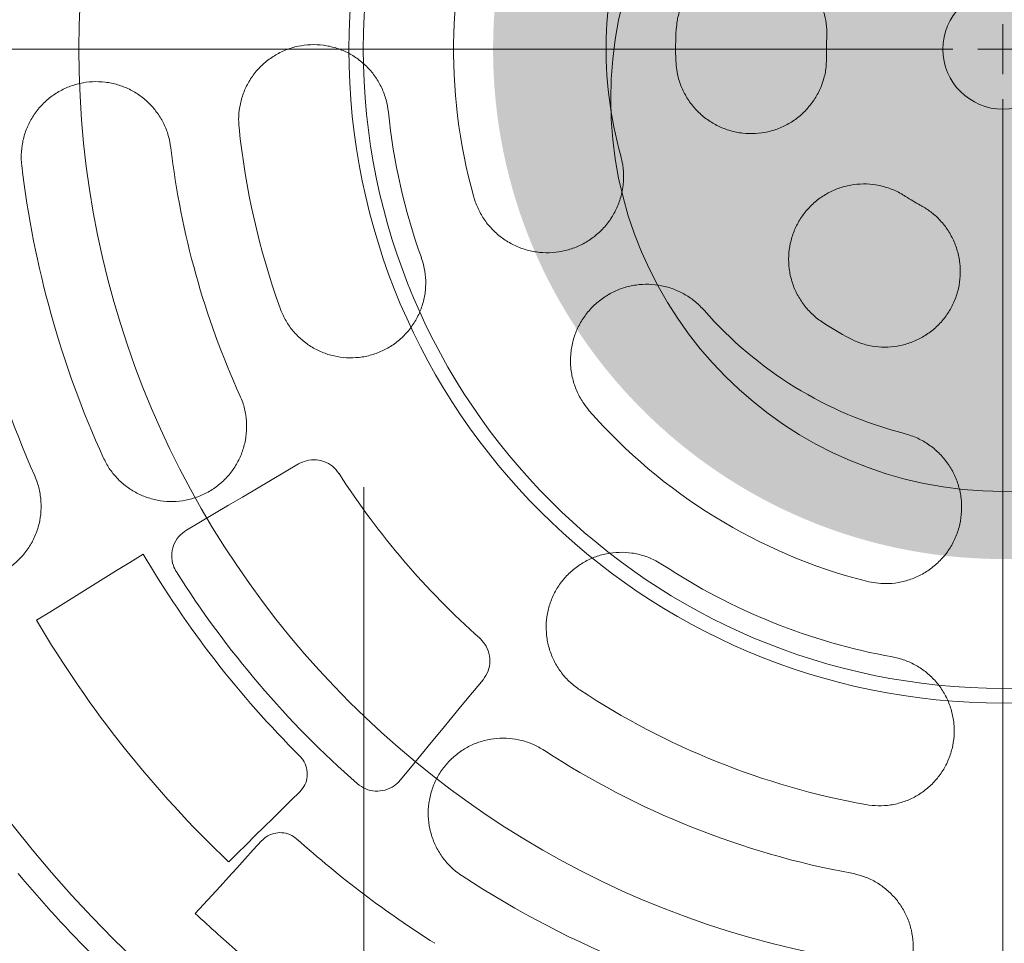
# Model space of a CAD drawing. Header units: centimetres. Extents: x -9388 to 91680, y -1419244 to 50347.
# Tile 156 of 183: x 45040 to 45138, y -689588 to -689496. Entities that reach past the tile are written whole.
import ezdxf
from ezdxf.enums import TextEntityAlignment as Align

# ---------------------------------------------------------------- set-up
doc = ezdxf.new("R2010")
doc.units = ezdxf.units.CM
doc.linetypes.add('CENTER', pattern=[2, 1.25, -0.25, 0.25, -0.25])
doc.linetypes.add('Kropki i Kreski', pattern=[360, 180, -90, 0, -90])
for name, color, linetype, lineweight in [('! wpusty dachowe_Nr_pióra__1', 7, 'Continuous', 13), ('Osie_Nr_pióra__1', 7, 'Continuous', 13), ('Osie_Nr_pióra__4', 7, 'Continuous', 13), ('Q_podkład', 8, 'Continuous', 9)]:
    doc.layers.add(name, color=color, linetype=linetype, lineweight=lineweight)
doc.layers.add('Osie', color=7, linetype='Continuous')
doc.layers.add('Q_kd_pion', color=7, linetype='CENTER', lineweight=35, true_color=0x34cc00)
doc.layers.add('Q_kd_wpusty', color=7, linetype='Continuous', lineweight=15, true_color=0x009901)
doc.styles.add('GENERATED_STYLE_3', font='calibri.ttf')

# ---------------------------------------------------------------- blocks, each defined once
blk = doc.blocks.new('Standardowy znacznik siatki_7')
at = {"layer": 'Osie_Nr_pióra__4', "linetype": 'Kropki i Kreski'}
blk.add_line((1000, 0), (12138.23, 0), dxfattribs=at)
at = {"layer": 'Osie_Nr_pióra__1', "style": 'GENERATED_STYLE_3'}
for tag, p in [('AC_MarkerText_1_0', (-125, 5.718)), ('AC_MarkerText_1_1', (13263.23, 5.718))]:
    blk.add_attdef(tag, text='', height=100, rotation=270, dxfattribs=at).set_placement(p, align=Align.MIDDLE_CENTER)
blk = doc.blocks.new('PAB.02_RZUT DACHU')
at = {"layer": '! wpusty dachowe_Nr_pióra__1', "color": 8, "linetype": 'Continuous'}
for centre, radius in [((45137.867, -709499.063), 92.35), ((45137.867, -709499.063), 63.934), ((45137.867, -709504.114), 39.204)]:
    blk.add_circle(centre, radius, dxfattribs=at)
for start, end in [(90, 270), (270, 90)]:
    blk.add_arc((45137.867, -709499.063), 142.076, start, end, dxfattribs=at)
at = {"layer": 'Osie', "color": 8, "linetype": 'Continuous', "zscale": 1000, "rotation": 89.9999999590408}
blk.add_blockref('Standardowy znacznik siatki_7', (45074.004, -712523.392), dxfattribs=at)
blk = doc.blocks.new('A$C674D9795')
at = {"layer": 'Q_kd_wpusty', "linetype": 'Continuous', "ltscale": 0.01}
for p, q in [((0, -0.25), (0, 0.25)), ((0, -0.25), (0, 0.25)), ((-0.25, 0), (0.25, 0)), ((-0.25, 0), (0.25, 0))]:
    blk.add_line(p, q, dxfattribs=at)
at = {"layer": 'Q_kd_wpusty', "linetype": 'Continuous', "ltscale": 0.5}
for p, q in [((-0.5, 0), (-25, 0)), ((-0.5, 0), (-25, 0)), ((0, -0.5), (0, -25)), ((0, -0.5), (0, -25))]:
    blk.add_line(p, q, dxfattribs=at)
at = {"layer": 'Q_kd_wpusty', "linetype": 'Continuous'}
for p, q in [((-7.1788, -4.2284), (-7.3191, -4.311)), ((-7.1788, -4.2284), (-7.3191, -4.311)), ((-7.0384, -4.1457), (-7.1788, -4.2284)), ((-7.0384, -4.1457), (-7.1788, -4.2284)), ((-7.3191, -4.311), (-7.4594, -4.3936)), ((-7.3191, -4.311), (-7.4594, -4.3936)), ((-7.4594, -4.3936), (-7.5995, -4.4762)), ((-7.4594, -4.3936), (-7.5995, -4.4762)), ((-7.5995, -4.4762), (-7.7396, -4.5587)), ((-7.5995, -4.4762), (-7.7396, -4.5587)), ((-7.7396, -4.5587), (-7.8795, -4.6411)), ((-7.7396, -4.5587), (-7.8795, -4.6411)), ((-7.8795, -4.6411), (-8.0194, -4.7235)), ((-7.8795, -4.6411), (-8.0194, -4.7235)), ((-8.0194, -4.7235), (-8.1592, -4.8059)), ((-8.0194, -4.7235), (-8.1592, -4.8059)), ((-8.7258, -5.129), (-8.5922, -5.0461)), ((-8.7258, -5.129), (-8.5922, -5.0461)), ((-8.9927, -5.2948), (-8.8593, -5.212)), ((-8.9927, -5.2948), (-8.8593, -5.212)), ((-8.8593, -5.212), (-8.7258, -5.129)), ((-8.8593, -5.212), (-8.7258, -5.129)), ((-9.1261, -5.3776), (-8.9927, -5.2948)), ((-9.1261, -5.3776), (-8.9927, -5.2948)), ((-9.2593, -5.4603), (-9.1261, -5.3776)), ((-9.2593, -5.4603), (-9.1261, -5.3776)), ((-9.3924, -5.543), (-9.2593, -5.4603)), ((-9.3924, -5.543), (-9.2593, -5.4603)), ((-9.5254, -5.6257), (-9.3924, -5.543)), ((-9.5254, -5.6257), (-9.3924, -5.543)), ((-9.6583, -5.7082), (-9.5254, -5.6257)), ((-9.6583, -5.7082), (-9.5254, -5.6257)), ((-5.2997, -6.4287), (-5.196, -6.303)), ((-5.2997, -6.4287), (-5.196, -6.303)), ((-5.4033, -6.5543), (-5.2997, -6.4287)), ((-5.4033, -6.5543), (-5.2997, -6.4287)), ((-5.5068, -6.6799), (-5.4033, -6.5543)), ((-5.5068, -6.6799), (-5.4033, -6.5543)), ((-5.6103, -6.8054), (-5.5068, -6.6799)), ((-5.6103, -6.8054), (-5.5068, -6.6799)), ((-5.7137, -6.9309), (-5.6103, -6.8054)), ((-5.7137, -6.9309), (-5.6103, -6.8054)), ((-5.817, -7.0562), (-5.7137, -6.9309)), ((-5.817, -7.0562), (-5.7137, -6.9309)), ((-5.9203, -7.1815), (-5.817, -7.0562)), ((-5.9203, -7.1815), (-5.817, -7.0562)), ((-6.0235, -7.3066), (-5.9203, -7.1815)), ((-6.0235, -7.3066), (-5.9203, -7.1815)), ((-7.0267, -7.4219), (-7.1158, -7.5098)), ((-7.0267, -7.4219), (-7.1158, -7.5098)), ((-7.1158, -7.5098), (-7.2048, -7.5977)), ((-7.1158, -7.5098), (-7.2048, -7.5977)), ((-7.2048, -7.5977), (-7.2938, -7.6855)), ((-7.2048, -7.5977), (-7.2938, -7.6855)), ((-7.2938, -7.6855), (-7.3827, -7.7732)), ((-7.2938, -7.6855), (-7.3827, -7.7732)), ((-7.4715, -7.8609), (-7.5604, -7.9485)), ((-7.4715, -7.8609), (-7.5604, -7.9485)), ((-7.3827, -7.7732), (-7.4715, -7.8609)), ((-7.3827, -7.7732), (-7.4715, -7.8609)), ((-7.5604, -7.9485), (-7.6491, -8.0361)), ((-7.5604, -7.9485), (-7.6491, -8.0361)), ((-7.4917, -8.0037), (-7.4085, -7.9126)), ((-7.4917, -8.0037), (-7.4085, -7.9126)), ((-7.6491, -8.0361), (-7.7378, -8.1236)), ((-7.6491, -8.0361), (-7.7378, -8.1236)), ((-7.5748, -8.0947), (-7.4917, -8.0037)), ((-7.5748, -8.0947), (-7.4917, -8.0037)), ((-7.6578, -8.1857), (-7.5748, -8.0947)), ((-7.6578, -8.1857), (-7.5748, -8.0947)), ((-7.7408, -8.2766), (-7.6578, -8.1857)), ((-7.7408, -8.2766), (-7.6578, -8.1857)), ((-7.8237, -8.3675), (-7.7408, -8.2766)), ((-7.8237, -8.3675), (-7.7408, -8.2766)), ((-7.9894, -8.5491), (-7.9066, -8.4583)), ((-7.9894, -8.5491), (-7.9066, -8.4583)), ((-7.9066, -8.4583), (-7.8237, -8.3675)), ((-7.9066, -8.4583), (-7.8237, -8.3675)), ((-8.0722, -8.6398), (-7.9894, -8.5491)), ((-8.0722, -8.6398), (-7.9894, -8.5491))]:
    blk.add_line(p, q, dxfattribs=at)
for radius in [25, 25, 14.1906, 14.1906, 12.5741, 12.5741, 0.6, 0.6]:
    blk.add_circle((0, 0), radius, dxfattribs=at)
for radius, start, end in [(5.4903, 161.15625, 195.60793), (5.4903, 161.15625, 195.60793), (3.9657, 161.15625, 195.60793), (3.9657, 161.15625, 195.60793), (3.2714, 176.53515, 182.05011), (3.2714, 176.53515, 182.05011), (1.764, 176.53515, 182.05011), (1.764, 176.53515, 182.05011), (6.1741, 185.83596, 199.70772), (6.1741, 185.83596, 199.70772), (7.6741, 185.83596, 199.70772), (7.6741, 185.83596, 199.70772), (10.5741, 185.7909, 203.7909), (10.5741, 185.7909, 203.7909), (8.3741, 186.76063, 204.41322), (8.3741, 186.76063, 204.41322), (9.8741, 186.76063, 204.41322), (9.8741, 186.76063, 204.41322), (1.764, 236.53515, 242.05011), (1.764, 236.53515, 242.05011), (3.9657, 221.15625, 255.60793), (3.9657, 221.15625, 255.60793), (3.2714, 236.53515, 242.05011), (3.2714, 236.53515, 242.05011), (5.4903, 221.15625, 255.60793), (5.4903, 221.15625, 255.60793), (7.8741, 212.60178, 228.39519), (7.8741, 212.60178, 228.39519), (9.9644, 210.42513, 225.16352), (9.9644, 210.42513, 225.16352), (6.1741, 236.56878, 259.70772), (6.1741, 236.56878, 259.70772), (9.7741, 212.31307, 228.6839), (9.7741, 212.31307, 228.6839), (11.2191, 210.58372, 226.39341), (11.2191, 210.58372, 226.39341), (7.6741, 236.56878, 259.70772), (7.6741, 236.56878, 259.70772), (8.3741, 236.81743, 259.60252), (8.3741, 236.81743, 259.60252), (10.5885, 228.20711, 237.56759), (10.5885, 228.20711, 237.56759), (12.8349, 219.94082, 225.02388), (12.8349, 219.94082, 225.02388), (9.8741, 236.81743, 259.60252), (9.8741, 236.81743, 259.60252)]:
    blk.add_arc((0, 0), radius, start, end, dxfattribs=at)
for points, knots in [([(-1.7608, 0.1066), (-1.7603, 0.1466), (-1.7592, 0.2264), (-1.7818, 0.3471), (-1.8235, 0.4648), (-1.8856, 0.5761), (-1.9657, 0.6752), (-2.0611, 0.7598), (-2.1695, 0.8268), (-2.2876, 0.8751), (-2.4122, 0.9025), (-2.5397, 0.9091), (-2.6665, 0.8936), (-2.7891, 0.8575), (-2.9036, 0.8008), (-3.0072, 0.7261), (-3.0965, 0.6348), (-3.1695, 0.53), (-3.2232, 0.4143), (-3.2553, 0.3022), (-3.2624, 0.2289), (-3.2655, 0.1977)], [0, 0, 0, 0, 0.050532, 0.101064, 0.154662, 0.208261, 0.261891, 0.315522, 0.369219, 0.422917, 0.476679, 0.53044, 0.584236, 0.638032, 0.691817, 0.745601, 0.799333, 0.853065, 0.906728, 0.96039, 1, 1, 1, 1]), ([(-1.7608, 0.1066), (-1.7603, 0.1466), (-1.7592, 0.2264), (-1.7818, 0.3471), (-1.8235, 0.4648), (-1.8856, 0.5761), (-1.9657, 0.6752), (-2.0611, 0.7598), (-2.1695, 0.8268), (-2.2876, 0.8751), (-2.4122, 0.9025), (-2.5397, 0.9091), (-2.6665, 0.8936), (-2.7891, 0.8575), (-2.9036, 0.8008), (-3.0072, 0.7261), (-3.0965, 0.6348), (-3.1695, 0.53), (-3.2232, 0.4143), (-3.2553, 0.3022), (-3.2624, 0.2289), (-3.2655, 0.1977)], [0, 0, 0, 0, 0.050532, 0.101064, 0.154662, 0.208261, 0.261891, 0.315522, 0.369219, 0.422917, 0.476679, 0.53044, 0.584236, 0.638032, 0.691817, 0.745601, 0.799333, 0.853065, 0.906728, 0.96039, 1, 1, 1, 1]), ([(-6.1421, -0.6278), (-6.1484, -0.5864), (-6.1611, -0.5036), (-6.2056, -0.3855), (-6.268, -0.2764), (-6.3477, -0.1791), (-6.4426, -0.0966), (-6.5501, -0.0306), (-6.6674, 0.0163), (-6.7914, 0.0434), (-6.9186, 0.0488), (-7.0455, 0.0331), (-7.1679, -0.0044), (-7.2826, -0.0618), (-7.3858, -0.1382), (-7.4747, -0.2306), (-7.5461, -0.3368), (-7.5989, -0.453), (-7.6305, -0.5762), (-7.641, -0.6865), (-7.6362, -0.7544), (-7.6344, -0.7803)], [0, 0, 0, 0, 0.053012, 0.106024, 0.159023, 0.212025, 0.265299, 0.318576, 0.372304, 0.426034, 0.4803, 0.534566, 0.589038, 0.643509, 0.697915, 0.752318, 0.806284, 0.860247, 0.913695, 0.967142, 1, 1, 1, 1]), ([(-6.1421, -0.6278), (-6.1484, -0.5864), (-6.1611, -0.5036), (-6.2056, -0.3855), (-6.268, -0.2764), (-6.3477, -0.1791), (-6.4426, -0.0966), (-6.5501, -0.0306), (-6.6674, 0.0163), (-6.7914, 0.0434), (-6.9186, 0.0488), (-7.0455, 0.0331), (-7.1679, -0.0044), (-7.2826, -0.0618), (-7.3858, -0.1382), (-7.4747, -0.2306), (-7.5461, -0.3368), (-7.5989, -0.453), (-7.6305, -0.5762), (-7.641, -0.6865), (-7.6362, -0.7544), (-7.6344, -0.7803)], [0, 0, 0, 0, 0.053012, 0.106024, 0.159023, 0.212025, 0.265299, 0.318576, 0.372304, 0.426034, 0.4803, 0.534566, 0.589038, 0.643509, 0.697915, 0.752318, 0.806284, 0.860247, 0.913695, 0.967142, 1, 1, 1, 1]), ([(-3.2693, -0.117), (-3.263, -0.1777), (-3.2523, -0.2806), (-3.1988, -0.4168), (-3.1349, -0.5269), (-3.0526, -0.6243), (-2.9556, -0.7069), (-2.8458, -0.7716), (-2.7268, -0.8175), (-2.6016, -0.8424), (-2.474, -0.8463), (-2.3476, -0.8282), (-2.2258, -0.7896), (-2.1125, -0.7306), (-2.0104, -0.6538), (-1.923, -0.5607), (-1.8521, -0.4544), (-1.8009, -0.3376), (-1.7659, -0.2063), (-1.764, -0.1135), (-1.7629, -0.0631)], [0, 0, 0, 0, 0.076915, 0.130516, 0.184118, 0.237745, 0.291372, 0.345062, 0.398752, 0.45251, 0.506268, 0.560068, 0.613869, 0.667668, 0.721468, 0.775223, 0.828977, 0.882664, 0.93635, 1, 1, 1, 1]), ([(-3.2693, -0.117), (-3.263, -0.1777), (-3.2523, -0.2806), (-3.1988, -0.4168), (-3.1349, -0.5269), (-3.0526, -0.6243), (-2.9556, -0.7069), (-2.8458, -0.7716), (-2.7268, -0.8175), (-2.6016, -0.8424), (-2.474, -0.8463), (-2.3476, -0.8282), (-2.2258, -0.7896), (-2.1125, -0.7306), (-2.0104, -0.6538), (-1.923, -0.5607), (-1.8521, -0.4544), (-1.8009, -0.3376), (-1.7659, -0.2063), (-1.764, -0.1135), (-1.7629, -0.0631)], [0, 0, 0, 0, 0.076915, 0.130516, 0.184118, 0.237745, 0.291372, 0.345062, 0.398752, 0.45251, 0.506268, 0.560068, 0.613869, 0.667668, 0.721468, 0.775223, 0.828977, 0.882664, 0.93635, 1, 1, 1, 1]), ([(-8.3159, -0.9858), (-8.3228, -0.9447), (-8.3367, -0.8626), (-8.3827, -0.7459), (-8.4461, -0.6385), (-8.5264, -0.5428), (-8.6216, -0.462), (-8.7292, -0.3973), (-8.8466, -0.3518), (-8.9708, -0.3258), (-9.0982, -0.3216), (-9.2255, -0.3386), (-9.3483, -0.3776), (-9.4632, -0.4368), (-9.5662, -0.5153), (-9.6543, -0.6096), (-9.7246, -0.7177), (-9.7755, -0.8352), (-9.8051, -0.9592), (-9.8136, -1.0694), (-9.8077, -1.1369), (-9.8055, -1.1624)], [0, 0, 0, 0, 0.05251, 0.105021, 0.15751, 0.210003, 0.262947, 0.315895, 0.369663, 0.423434, 0.478083, 0.532733, 0.587819, 0.642903, 0.697838, 0.75277, 0.806961, 0.861149, 0.914416, 0.967682, 1, 1, 1, 1]), ([(-8.3159, -0.9858), (-8.3228, -0.9447), (-8.3367, -0.8626), (-8.3827, -0.7459), (-8.4461, -0.6385), (-8.5264, -0.5428), (-8.6216, -0.462), (-8.7292, -0.3973), (-8.8466, -0.3518), (-8.9708, -0.3258), (-9.0982, -0.3216), (-9.2255, -0.3386), (-9.3483, -0.3776), (-9.4632, -0.4368), (-9.5662, -0.5153), (-9.6543, -0.6096), (-9.7246, -0.7177), (-9.7755, -0.8352), (-9.8051, -0.9592), (-9.8136, -1.0694), (-9.8077, -1.1369), (-9.8055, -1.1624)], [0, 0, 0, 0, 0.05251, 0.105021, 0.15751, 0.210003, 0.262947, 0.315895, 0.369663, 0.423434, 0.478083, 0.532733, 0.587819, 0.642903, 0.697838, 0.75277, 0.806961, 0.861149, 0.914416, 0.967682, 1, 1, 1, 1]), ([(-5.2878, -1.4772), (-5.2863, -1.4827), (-5.2729, -1.5292), (-5.2387, -1.614), (-5.1722, -1.7238), (-5.0879, -1.8207), (-4.9888, -1.9024), (-4.8773, -1.9661), (-4.7566, -2.0107), (-4.6299, -2.034), (-4.5009, -2.0362), (-4.3732, -2.0163), (-4.2504, -1.9755), (-4.1362, -1.9141), (-4.0338, -1.8347), (-3.9465, -1.7387), (-3.8763, -1.6298), (-3.8259, -1.5104), (-3.7959, -1.3847), (-3.7882, -1.2558), (-3.7987, -1.1491), (-3.8143, -1.0873), (-3.8195, -1.067)], [0, 0, 0, 0, 0.007163, 0.0605, 0.113838, 0.167181, 0.220525, 0.274024, 0.327525, 0.381267, 0.435009, 0.48897, 0.542932, 0.596997, 0.651062, 0.705066, 0.759069, 0.812875, 0.86668, 0.920238, 0.973796, 1, 1, 1, 1]), ([(-5.2878, -1.4772), (-5.2863, -1.4827), (-5.2729, -1.5292), (-5.2387, -1.614), (-5.1722, -1.7238), (-5.0879, -1.8207), (-4.9888, -1.9024), (-4.8773, -1.9661), (-4.7566, -2.0107), (-4.6299, -2.034), (-4.5009, -2.0362), (-4.3732, -2.0163), (-4.2504, -1.9755), (-4.1362, -1.9141), (-4.0338, -1.8347), (-3.9465, -1.7387), (-3.8763, -1.6298), (-3.8259, -1.5104), (-3.7959, -1.3847), (-3.7882, -1.2558), (-3.7987, -1.1491), (-3.8143, -1.0873), (-3.8195, -1.067)], [0, 0, 0, 0, 0.007163, 0.0605, 0.113838, 0.167181, 0.220525, 0.274024, 0.327525, 0.381267, 0.435009, 0.48897, 0.542932, 0.596997, 0.651062, 0.705066, 0.759069, 0.812875, 0.86668, 0.920238, 0.973796, 1, 1, 1, 1]), ([(-0.9727, -1.4716), (-0.9915, -1.4599), (-1.0462, -1.4258), (-1.1449, -1.3836), (-1.2684, -1.3525), (-1.3955, -1.3433), (-1.5224, -1.355), (-1.6454, -1.3882), (-1.7614, -1.4412), (-1.8665, -1.5134), (-1.9585, -1.6019), (-2.0339, -1.7048), (-2.0914, -1.8189), (-2.1285, -1.9411), (-2.145, -2.0678), (-2.1395, -2.1955), (-2.113, -2.3204), (-2.0655, -2.439), (-1.9992, -2.548), (-1.9152, -2.644), (-1.8462, -2.7008), (-1.8075, -2.7267), (-1.804, -2.7291)], [0, 0, 0, 0, 0.02807, 0.08166, 0.13525, 0.188849, 0.242448, 0.296099, 0.349749, 0.403469, 0.457189, 0.510967, 0.564744, 0.618542, 0.672339, 0.726111, 0.779882, 0.833593, 0.887304, 0.940946, 0.994587, 1, 1, 1, 1]), ([(-0.9727, -1.4716), (-0.9915, -1.4599), (-1.0462, -1.4258), (-1.1449, -1.3836), (-1.2684, -1.3525), (-1.3955, -1.3433), (-1.5224, -1.355), (-1.6454, -1.3882), (-1.7614, -1.4412), (-1.8665, -1.5134), (-1.9585, -1.6019), (-2.0339, -1.7048), (-2.0914, -1.8189), (-2.1285, -1.9411), (-2.145, -2.0678), (-2.1395, -2.1955), (-2.113, -2.3204), (-2.0655, -2.439), (-1.9992, -2.548), (-1.9152, -2.644), (-1.8462, -2.7008), (-1.8075, -2.7267), (-1.804, -2.7291)], [0, 0, 0, 0, 0.02807, 0.08166, 0.13525, 0.188849, 0.242448, 0.296099, 0.349749, 0.403469, 0.457189, 0.510967, 0.564744, 0.618542, 0.672339, 0.726111, 0.779882, 0.833593, 0.887304, 0.940946, 0.994587, 1, 1, 1, 1]), ([(-1.5333, -2.8898), (-1.4997, -2.9059), (-1.4279, -2.9401), (-1.309, -2.9699), (-1.1822, -2.9815), (-1.0552, -2.9708), (-0.9317, -2.9395), (-0.8154, -2.8876), (-0.7091, -2.8171), (-0.6164, -2.7295), (-0.5393, -2.6278), (-0.4808, -2.5143), (-0.4417, -2.3927), (-0.4241, -2.2661), (-0.4276, -2.1384), (-0.4529, -2.0132), (-0.4985, -1.8939), (-0.5638, -1.7841), (-0.6429, -1.6911), (-0.7311, -1.6145), (-0.7949, -1.577), (-0.8268, -1.5583)], [0, 0, 0, 0, 0.04711, 0.100699, 0.154289, 0.207894, 0.261499, 0.315161, 0.368823, 0.422554, 0.476286, 0.530069, 0.583853, 0.637649, 0.691444, 0.745206, 0.798968, 0.852666, 0.906363, 0.953181, 1, 1, 1, 1]), ([(-1.5333, -2.8898), (-1.4997, -2.9059), (-1.4279, -2.9401), (-1.309, -2.9699), (-1.1822, -2.9815), (-1.0552, -2.9708), (-0.9317, -2.9395), (-0.8154, -2.8876), (-0.7091, -2.8171), (-0.6164, -2.7295), (-0.5393, -2.6278), (-0.4808, -2.5143), (-0.4417, -2.3927), (-0.4241, -2.2661), (-0.4276, -2.1384), (-0.4529, -2.0132), (-0.4985, -1.8939), (-0.5638, -1.7841), (-0.6429, -1.6911), (-0.7311, -1.6145), (-0.7949, -1.577), (-0.8268, -1.5583)], [0, 0, 0, 0, 0.04711, 0.100699, 0.154289, 0.207894, 0.261499, 0.315161, 0.368823, 0.422554, 0.476286, 0.530069, 0.583853, 0.637649, 0.691444, 0.745206, 0.798968, 0.852666, 0.906363, 0.953181, 1, 1, 1, 1]), ([(-7.2246, -2.5879), (-7.2086, -2.6266), (-7.1764, -2.704), (-7.1049, -2.8079), (-7.0182, -2.8988), (-6.9175, -2.9742), (-6.8056, -3.0315), (-6.6854, -3.0699), (-6.5603, -3.0872), (-6.4334, -3.0838), (-6.3086, -3.0586), (-6.1892, -3.0129), (-6.0793, -2.9472), (-5.9817, -2.864), (-5.8999, -2.7651), (-5.8357, -2.6541), (-5.7918, -2.5338), (-5.7684, -2.4084), (-5.7672, -2.2812), (-5.7835, -2.1715), (-5.8045, -2.1067), (-5.8125, -2.0821)], [0, 0, 0, 0, 0.053009, 0.106018, 0.159014, 0.212012, 0.265286, 0.318563, 0.372294, 0.426028, 0.480298, 0.534568, 0.589041, 0.643513, 0.697915, 0.752315, 0.806277, 0.860235, 0.913682, 0.967128, 1, 1, 1, 1]), ([(-7.2246, -2.5879), (-7.2086, -2.6266), (-7.1764, -2.704), (-7.1049, -2.8079), (-7.0182, -2.8988), (-6.9175, -2.9742), (-6.8056, -3.0315), (-6.6854, -3.0699), (-6.5603, -3.0872), (-6.4334, -3.0838), (-6.3086, -3.0586), (-6.1892, -3.0129), (-6.0793, -2.9472), (-5.9817, -2.864), (-5.8999, -2.7651), (-5.8357, -2.6541), (-5.7918, -2.5338), (-5.7684, -2.4084), (-5.7672, -2.2812), (-5.7835, -2.1715), (-5.8045, -2.1067), (-5.8125, -2.0821)], [0, 0, 0, 0, 0.053009, 0.106018, 0.159014, 0.212012, 0.265286, 0.318563, 0.372294, 0.426028, 0.480298, 0.534568, 0.589041, 0.643513, 0.697915, 0.752315, 0.806277, 0.860235, 0.913682, 0.967128, 1, 1, 1, 1]), ([(-2.9859, -2.6099), (-3.0143, -2.5803), (-3.0711, -2.5213), (-3.1742, -2.4502), (-3.2883, -2.3955), (-3.4117, -2.3601), (-3.5394, -2.3461), (-3.6678, -2.3533), (-3.7933, -2.3823), (-3.9125, -2.4316), (-4.0216, -2.5007), (-4.118, -2.587), (-4.1983, -2.6887), (-4.2607, -2.8024), (-4.3026, -2.9252), (-4.3236, -3.0531), (-4.3223, -3.1826), (-4.2997, -3.31), (-4.2554, -3.4313), (-4.1989, -3.5332), (-4.1528, -3.5898), (-4.1337, -3.6132)], [0, 0, 0, 0, 0.051176, 0.102353, 0.155688, 0.209024, 0.262502, 0.31598, 0.369693, 0.423407, 0.477348, 0.531289, 0.58535, 0.639411, 0.69343, 0.747449, 0.801282, 0.855113, 0.908698, 0.962281, 1, 1, 1, 1]), ([(-2.9859, -2.6099), (-3.0143, -2.5803), (-3.0711, -2.5213), (-3.1742, -2.4502), (-3.2883, -2.3955), (-3.4117, -2.3601), (-3.5394, -2.3461), (-3.6678, -2.3533), (-3.7933, -2.3823), (-3.9125, -2.4316), (-4.0216, -2.5007), (-4.118, -2.587), (-4.1983, -2.6887), (-4.2607, -2.8024), (-4.3026, -2.9252), (-4.3236, -3.0531), (-4.3223, -3.1826), (-4.2997, -3.31), (-4.2554, -3.4313), (-4.1989, -3.5332), (-4.1528, -3.5898), (-4.1337, -3.6132)], [0, 0, 0, 0, 0.051176, 0.102353, 0.155688, 0.209024, 0.262502, 0.31598, 0.369693, 0.423407, 0.477348, 0.531289, 0.58535, 0.639411, 0.69343, 0.747449, 0.801282, 0.855113, 0.908698, 0.962281, 1, 1, 1, 1]), ([(-8.9913, -4.0811), (-8.9722, -4.1182), (-8.9341, -4.1922), (-8.8549, -4.2895), (-8.762, -4.3726), (-8.6564, -4.4394), (-8.5412, -4.4876), (-8.419, -4.5165), (-8.2934, -4.5244), (-8.1671, -4.5114), (-8.0444, -4.4769), (-7.9283, -4.4221), (-7.8231, -4.3476), (-7.7315, -4.2564), (-7.6572, -4.1504), (-7.6018, -4.0337), (-7.5677, -3.9094), (-7.5547, -3.7821), (-7.5641, -3.655), (-7.5894, -3.5474), (-7.6155, -3.4848), (-7.6254, -3.4611)], [0, 0, 0, 0, 0.052503, 0.105007, 0.157489, 0.209975, 0.262917, 0.315864, 0.36964, 0.42342, 0.478079, 0.532739, 0.587827, 0.642913, 0.697842, 0.752765, 0.806946, 0.861123, 0.914387, 0.96765, 1, 1, 1, 1]), ([(-8.9913, -4.0811), (-8.9722, -4.1182), (-8.9341, -4.1922), (-8.8549, -4.2895), (-8.762, -4.3726), (-8.6564, -4.4394), (-8.5412, -4.4876), (-8.419, -4.5165), (-8.2934, -4.5244), (-8.1671, -4.5114), (-8.0444, -4.4769), (-7.9283, -4.4221), (-7.8231, -4.3476), (-7.7315, -4.2564), (-7.6572, -4.1504), (-7.6018, -4.0337), (-7.5677, -3.9094), (-7.5547, -3.7821), (-7.5641, -3.655), (-7.5894, -3.5474), (-7.6155, -3.4848), (-7.6254, -3.4611)], [0, 0, 0, 0, 0.052503, 0.105007, 0.157489, 0.209975, 0.262917, 0.315864, 0.36964, 0.42342, 0.478079, 0.532739, 0.587827, 0.642913, 0.697842, 0.752765, 0.806946, 0.861123, 0.914387, 0.96765, 1, 1, 1, 1]), ([(-1.3646, -5.318), (-1.301, -5.3296), (-1.1951, -5.3488), (-1.0451, -5.3339), (-0.9209, -5.3022), (-0.8038, -5.2492), (-0.6969, -5.1779), (-0.6036, -5.0892), (-0.526, -4.9863), (-0.4672, -4.8714), (-0.4279, -4.7481), (-0.4104, -4.6198), (-0.4144, -4.4903), (-0.4406, -4.3632), (-0.4874, -4.2423), (-0.5543, -4.1313), (-0.6385, -4.033), (-0.7383, -3.951), (-0.8538, -3.8827), (-0.9403, -3.8555), (-0.9857, -3.8413)], [0, 0, 0, 0, 0.080512, 0.133867, 0.187222, 0.240669, 0.294117, 0.347789, 0.401462, 0.455372, 0.509284, 0.563342, 0.617401, 0.67145, 0.725499, 0.779385, 0.833271, 0.886914, 0.940556, 1, 1, 1, 1]), ([(-1.3646, -5.318), (-1.301, -5.3296), (-1.1951, -5.3488), (-1.0451, -5.3339), (-0.9209, -5.3022), (-0.8038, -5.2492), (-0.6969, -5.1779), (-0.6036, -5.0892), (-0.526, -4.9863), (-0.4672, -4.8714), (-0.4279, -4.7481), (-0.4104, -4.6198), (-0.4144, -4.4903), (-0.4406, -4.3632), (-0.4874, -4.2423), (-0.5543, -4.1313), (-0.6385, -4.033), (-0.7383, -3.951), (-0.8538, -3.8827), (-0.9403, -3.8555), (-0.9857, -3.8413)], [0, 0, 0, 0, 0.080512, 0.133867, 0.187222, 0.240669, 0.294117, 0.347789, 0.401462, 0.455372, 0.509284, 0.563342, 0.617401, 0.67145, 0.725499, 0.779385, 0.833271, 0.886914, 0.940556, 1, 1, 1, 1]), ([(-6.6334, -4.2426), (-6.6542, -4.2162), (-6.6956, -4.1635), (-6.7862, -4.1157), (-6.8857, -4.0987), (-6.9733, -4.1124), (-7.0208, -4.1367), (-7.0384, -4.1457)], [0, 0, 0, 0, 0.215978, 0.431963, 0.649291, 0.869507, 1, 1, 1, 1]), ([(-6.6334, -4.2426), (-6.6542, -4.2162), (-6.6956, -4.1635), (-6.7862, -4.1157), (-6.8857, -4.0987), (-6.9733, -4.1124), (-7.0208, -4.1367), (-7.0384, -4.1457)], [0, 0, 0, 0, 0.215978, 0.431963, 0.649291, 0.869507, 1, 1, 1, 1]), ([(-11.0481, -4.8707), (-11.0296, -4.9077), (-10.9926, -4.9816), (-10.9153, -5.079), (-10.8244, -5.1627), (-10.7209, -5.2305), (-10.6076, -5.2802), (-10.4868, -5.3112), (-10.3619, -5.3215), (-10.2355, -5.3111), (-10.1119, -5.279), (-9.994, -5.2261), (-9.8866, -5.153), (-9.7926, -5.0624), (-9.7159, -4.9563), (-9.6584, -4.8393), (-9.6226, -4.7142), (-9.6083, -4.5864), (-9.6166, -4.4589), (-9.6408, -4.3514), (-9.6661, -4.289), (-9.6756, -4.2656)], [0, 0, 0, 0, 0.05185, 0.103701, 0.15552, 0.207345, 0.259848, 0.312358, 0.366177, 0.420001, 0.475159, 0.530318, 0.586198, 0.642074, 0.69771, 0.753339, 0.807817, 0.862288, 0.91532, 0.968349, 1, 1, 1, 1]), ([(-11.0481, -4.8707), (-11.0296, -4.9077), (-10.9926, -4.9816), (-10.9153, -5.079), (-10.8244, -5.1627), (-10.7209, -5.2305), (-10.6076, -5.2802), (-10.4868, -5.3112), (-10.3619, -5.3215), (-10.2355, -5.3111), (-10.1119, -5.279), (-9.994, -5.2261), (-9.8866, -5.153), (-9.7926, -5.0624), (-9.7159, -4.9563), (-9.6584, -4.8393), (-9.6226, -4.7142), (-9.6083, -4.5864), (-9.6166, -4.4589), (-9.6408, -4.3514), (-9.6661, -4.289), (-9.6756, -4.2656)], [0, 0, 0, 0, 0.05185, 0.103701, 0.15552, 0.207345, 0.259848, 0.312358, 0.366177, 0.420001, 0.475159, 0.530318, 0.586198, 0.642074, 0.69771, 0.753339, 0.807817, 0.862288, 0.91532, 0.968349, 1, 1, 1, 1]), ([(-8.1592, -4.8059), (-8.187, -4.8262), (-8.2425, -4.8668), (-8.2939, -4.959), (-8.3126, -5.0607), (-8.2988, -5.1537), (-8.2716, -5.2041), (-8.2605, -5.2247)], [0, 0, 0, 0, 0.215645, 0.431398, 0.645355, 0.855466, 1, 1, 1, 1]), ([(-8.1592, -4.8059), (-8.187, -4.8262), (-8.2425, -4.8668), (-8.2939, -4.959), (-8.3126, -5.0607), (-8.2988, -5.1537), (-8.2716, -5.2041), (-8.2605, -5.2247)], [0, 0, 0, 0, 0.215645, 0.431398, 0.645355, 0.855466, 1, 1, 1, 1]), ([(-4.2279, -6.4044), (-4.2617, -6.3796), (-4.3293, -6.3301), (-4.4133, -6.2359), (-4.481, -6.1302), (-4.5304, -6.0144), (-4.5595, -5.8921), (-4.5682, -5.7662), (-4.5554, -5.6406), (-4.522, -5.5181), (-4.4679, -5.4029), (-4.3952, -5.2977), (-4.3053, -5.2066), (-4.2013, -5.1315), (-4.0858, -5.0755), (-3.9627, -5.0395), (-3.8355, -5.0254), (-3.7081, -5.0324), (-3.5843, -5.0614), (-3.4816, -5.1032), (-3.4236, -5.139), (-3.4015, -5.1526)], [0, 0, 0, 0, 0.053009, 0.106018, 0.159014, 0.212012, 0.265286, 0.318563, 0.372294, 0.426028, 0.480298, 0.534568, 0.589041, 0.643513, 0.697916, 0.752315, 0.806277, 0.860235, 0.913682, 0.967128, 1, 1, 1, 1]), ([(-4.2279, -6.4044), (-4.2617, -6.3796), (-4.3293, -6.3301), (-4.4133, -6.2359), (-4.481, -6.1302), (-4.5304, -6.0144), (-4.5595, -5.8921), (-4.5682, -5.7662), (-4.5554, -5.6406), (-4.522, -5.5181), (-4.4679, -5.4029), (-4.3952, -5.2977), (-4.3053, -5.2066), (-4.2013, -5.1315), (-4.0858, -5.0755), (-3.9627, -5.0395), (-3.8355, -5.0254), (-3.7081, -5.0324), (-3.5843, -5.0614), (-3.4816, -5.1032), (-3.4236, -5.139), (-3.4015, -5.1526)], [0, 0, 0, 0, 0.053009, 0.106018, 0.159014, 0.212012, 0.265286, 0.318563, 0.372294, 0.426028, 0.480298, 0.534568, 0.589041, 0.643513, 0.697916, 0.752315, 0.806277, 0.860235, 0.913682, 0.967128, 1, 1, 1, 1]), ([(-5.196, -6.303), (-5.177, -6.2745), (-5.1389, -6.2177), (-5.1219, -6.1141), (-5.1386, -6.0125), (-5.1798, -5.9356), (-5.2161, -5.8999), (-5.2283, -5.8878)], [0, 0, 0, 0, 0.223565, 0.447241, 0.669315, 0.888353, 1, 1, 1, 1]), ([(-5.196, -6.303), (-5.177, -6.2745), (-5.1389, -6.2177), (-5.1219, -6.1141), (-5.1386, -6.0125), (-5.1798, -5.9356), (-5.2161, -5.8999), (-5.2283, -5.8878)], [0, 0, 0, 0, 0.223565, 0.447241, 0.669315, 0.888353, 1, 1, 1, 1]), ([(-1.3711, -7.5506), (-1.3296, -7.5561), (-1.2465, -7.567), (-1.1207, -7.557), (-0.9987, -7.5274), (-0.883, -7.4779), (-0.7774, -7.4096), (-0.6841, -7.3246), (-0.6065, -7.225), (-0.546, -7.1133), (-0.5055, -6.9927), (-0.4854, -6.8665), (-0.4873, -6.7384), (-0.5106, -6.6123), (-0.5553, -6.492), (-0.6194, -6.3809), (-0.7016, -6.2827), (-0.7985, -6.1998), (-0.908, -6.1352), (-1.0112, -6.0944), (-1.0778, -6.0802), (-1.1031, -6.0748)], [0, 0, 0, 0, 0.053009, 0.106018, 0.159014, 0.212012, 0.265286, 0.318563, 0.372294, 0.426028, 0.480298, 0.534568, 0.589041, 0.643513, 0.697915, 0.752315, 0.806277, 0.860235, 0.913682, 0.967128, 1, 1, 1, 1]), ([(-1.3711, -7.5506), (-1.3296, -7.5561), (-1.2465, -7.567), (-1.1207, -7.557), (-0.9987, -7.5274), (-0.883, -7.4779), (-0.7774, -7.4096), (-0.6841, -7.3246), (-0.6065, -7.225), (-0.546, -7.1133), (-0.5055, -6.9927), (-0.4854, -6.8665), (-0.4873, -6.7384), (-0.5106, -6.6123), (-0.5553, -6.492), (-0.6194, -6.3809), (-0.7016, -6.2827), (-0.7985, -6.1998), (-0.908, -6.1352), (-1.0112, -6.0944), (-1.0778, -6.0802), (-1.1031, -6.0748)], [0, 0, 0, 0, 0.053009, 0.106018, 0.159014, 0.212012, 0.265286, 0.318563, 0.372294, 0.426028, 0.480298, 0.534568, 0.589041, 0.643513, 0.697915, 0.752315, 0.806277, 0.860235, 0.913682, 0.967128, 1, 1, 1, 1]), ([(-4.5832, -7.0086), (-4.6192, -6.9875), (-4.691, -6.9454), (-4.81, -6.9057), (-4.9331, -6.8854), (-5.058, -6.8855), (-5.1811, -6.9066), (-5.2998, -6.9477), (-5.41, -7.0084), (-5.5097, -7.0869), (-5.5948, -7.1819), (-5.6634, -7.2904), (-5.7124, -7.4096), (-5.7407, -7.5357), (-5.7467, -7.665), (-5.731, -7.7932), (-5.6932, -7.9164), (-5.6359, -8.0309), (-5.5598, -8.1332), (-5.4808, -8.2105), (-5.4252, -8.2493), (-5.4042, -8.264)], [0, 0, 0, 0, 0.05251, 0.105021, 0.15751, 0.210003, 0.262947, 0.315894, 0.369663, 0.423434, 0.478083, 0.532733, 0.587819, 0.642903, 0.697838, 0.75277, 0.806961, 0.861149, 0.914417, 0.967683, 1, 1, 1, 1]), ([(-4.5832, -7.0086), (-4.6192, -6.9875), (-4.691, -6.9454), (-4.81, -6.9057), (-4.9331, -6.8854), (-5.058, -6.8855), (-5.1811, -6.9066), (-5.2998, -6.9477), (-5.41, -7.0084), (-5.5097, -7.0869), (-5.5948, -7.1819), (-5.6634, -7.2904), (-5.7124, -7.4096), (-5.7407, -7.5357), (-5.7467, -7.665), (-5.731, -7.7932), (-5.6932, -7.9164), (-5.6359, -8.0309), (-5.5598, -8.1332), (-5.4808, -8.2105), (-5.4252, -8.2493), (-5.4042, -8.264)], [0, 0, 0, 0, 0.05251, 0.105021, 0.15751, 0.210003, 0.262947, 0.315894, 0.369663, 0.423434, 0.478083, 0.532733, 0.587819, 0.642903, 0.697838, 0.75277, 0.806961, 0.861149, 0.914417, 0.967683, 1, 1, 1, 1]), ([(-7.0257, -7.066), (-7.0143, -7.0789), (-6.984, -7.113), (-6.9544, -7.1832), (-6.9486, -7.2697), (-6.9714, -7.3552), (-7.0083, -7.3997), (-7.0267, -7.4219)], [0, 0, 0, 0, 0.12969, 0.342093, 0.559599, 0.779848, 1, 1, 1, 1]), ([(-7.0257, -7.066), (-7.0143, -7.0789), (-6.984, -7.113), (-6.9544, -7.1832), (-6.9486, -7.2697), (-6.9714, -7.3552), (-7.0083, -7.3997), (-7.0267, -7.4219)], [0, 0, 0, 0, 0.12969, 0.342093, 0.559599, 0.779848, 1, 1, 1, 1]), ([(-6.453, -7.3411), (-6.4259, -7.3607), (-6.3717, -7.3997), (-6.2718, -7.4206), (-6.1719, -7.4097), (-6.0846, -7.3698), (-6.0424, -7.3262), (-6.0235, -7.3066)], [0, 0, 0, 0, 0.205423, 0.410841, 0.617983, 0.828848, 1, 1, 1, 1]), ([(-6.453, -7.3411), (-6.4259, -7.3607), (-6.3717, -7.3997), (-6.2718, -7.4206), (-6.1719, -7.4097), (-6.0846, -7.3698), (-6.0424, -7.3262), (-6.0235, -7.3066)], [0, 0, 0, 0, 0.205423, 0.410841, 0.617983, 0.828848, 1, 1, 1, 1]), ([(-7.4085, -7.9126), (-7.3942, -7.8989), (-7.3597, -7.866), (-7.2893, -7.835), (-7.2063, -7.8269), (-7.1236, -7.8451), (-7.0789, -7.8779), (-7.0566, -7.8943)], [0, 0, 0, 0, 0.154186, 0.37066, 0.581894, 0.790909, 1, 1, 1, 1]), ([(-7.4085, -7.9126), (-7.3942, -7.8989), (-7.3597, -7.866), (-7.2893, -7.835), (-7.2063, -7.8269), (-7.1236, -7.8451), (-7.0789, -7.8779), (-7.0566, -7.8943)], [0, 0, 0, 0, 0.154186, 0.37066, 0.581894, 0.790909, 1, 1, 1, 1]), ([(-1.5113, -8.2366), (-1.4708, -8.2461), (-1.3897, -8.2652), (-1.2761, -8.3185), (-1.173, -8.3885), (-1.0825, -8.4748), (-1.0079, -8.5749), (-0.9503, -8.6865), (-0.9122, -8.8064), (-0.8942, -8.9321), (-0.898, -9.0595), (-0.9231, -9.1854), (-0.9698, -9.3055), (-1.0362, -9.4164), (-1.121, -9.5142), (-1.2208, -9.5962), (-1.3331, -9.6594), (-1.4536, -9.7029), (-1.5792, -9.7245), (-1.6897, -9.726), (-1.7567, -9.7158), (-1.782, -9.712)], [0, 0, 0, 0, 0.05251, 0.105021, 0.15751, 0.210003, 0.262947, 0.315895, 0.369663, 0.423434, 0.478083, 0.532733, 0.587819, 0.642903, 0.697839, 0.75277, 0.806961, 0.861149, 0.914416, 0.967682, 1, 1, 1, 1]), ([(-1.5113, -8.2366), (-1.4708, -8.2461), (-1.3897, -8.2652), (-1.2761, -8.3185), (-1.173, -8.3885), (-1.0825, -8.4748), (-1.0079, -8.5749), (-0.9503, -8.6865), (-0.9122, -8.8064), (-0.8942, -8.9321), (-0.898, -9.0595), (-0.9231, -9.1854), (-0.9698, -9.3055), (-1.0362, -9.4164), (-1.121, -9.5142), (-1.2208, -9.5962), (-1.3331, -9.6594), (-1.4536, -9.7029), (-1.5792, -9.7245), (-1.6897, -9.726), (-1.7567, -9.7158), (-1.782, -9.712)], [0, 0, 0, 0, 0.05251, 0.105021, 0.15751, 0.210003, 0.262947, 0.315895, 0.369663, 0.423434, 0.478083, 0.532733, 0.587819, 0.642903, 0.697839, 0.75277, 0.806961, 0.861149, 0.914416, 0.967682, 1, 1, 1, 1]), ([(-6.1298, -10.1151), (-6.3022, -10.0072), (-6.6473, -9.7911), (-7.1419, -9.4327), (-7.6205, -9.0519), (-7.9215, -8.7773), (-8.0722, -8.6398)], [0, 0, 0, 0, 0.24958, 0.49985, 0.74958, 1, 1, 1, 1]), ([(-6.1298, -10.1151), (-6.3022, -10.0072), (-6.6473, -9.7911), (-7.1419, -9.4327), (-7.6205, -9.0519), (-7.9215, -8.7773), (-8.0722, -8.6398)], [0, 0, 0, 0, 0.24958, 0.49985, 0.74958, 1, 1, 1, 1])]:
    blk.add_open_spline(points, degree=3, knots=knots, dxfattribs=at)
blk = doc.blocks.new('A$C03172C92')
at = {"layer": 'Q_kd_pion', "linetype": 'Continuous', "lineweight": 13}
blk.add_hatch(color=256, dxfattribs=at).paths.add_polyline_path([(-62.37, 0, -1), (62.37, 0, -1)], flags=0)
blk.add_circle((0, 0), 80, dxfattribs=at)

msp = doc.modelspace()

# ---------------------------------------------------------------- block references
at = {"xscale": 10, "yscale": 10, "zscale": 10}
msp.add_blockref('A$C674D9795', (45137.867, -689499.114), dxfattribs=at)
at = {"layer": 'Q_kd_pion', "lineweight": 13, "xscale": 0.8170000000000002, "yscale": -0.8170000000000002, "zscale": 0.8170000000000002, "rotation": 179.9999999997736}
msp.add_blockref('A$C03172C92', (45137.867, -689499.114), dxfattribs=at)
at = {"layer": 'Q_podkład'}
msp.add_blockref('PAB.02_RZUT DACHU', (0, 20000), dxfattribs=at)

doc.saveas('drawing.dxf')
